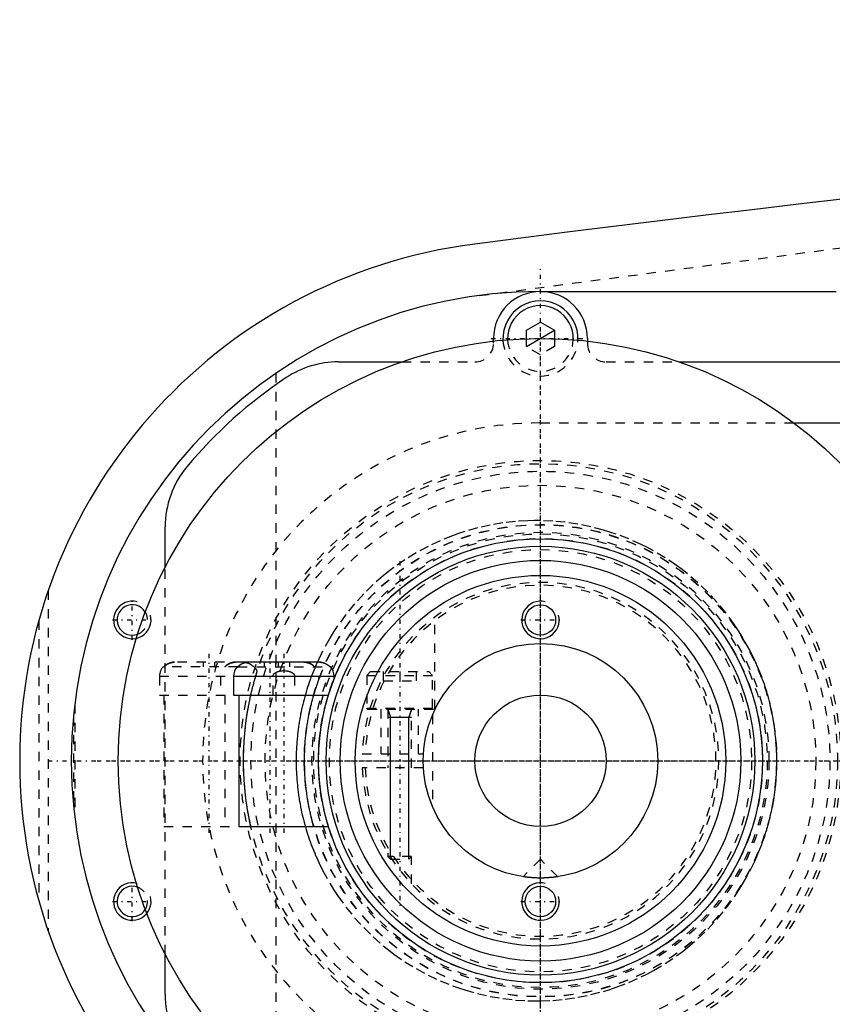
# Model space of a CAD drawing. Extents: x -705 to 181, y -120 to 120.
# Tile 2 of 11: x -705 to -619, y -26 to 79. Entities that reach past the tile are written whole.
import ezdxf

# ---------------------------------------------------------------- set-up
doc = ezdxf.new("R2010")
doc.units = 0
doc.linetypes.add('CENTER', pattern=[1.5, 0.45, -0.5, 0.05, -0.5])
doc.linetypes.add('DASHED', pattern=[2, 1, -1])
for name, color, linetype in [('AM_0', 7, 'CONTINUOUS'), ('AM_10', 7, 'CONTINUOUS'), ('AM_3', 7, 'DASHED'), ('AM_7', 7, 'CENTER')]:
    doc.layers.add(name, color=color, linetype=linetype)

msp = doc.modelspace()

# ---------------------------------------------------------------- linework, layer by layer
at = {"layer": 'AM_0', "color": 7, "linetype": 'CONTINUOUS'}
for p, q in [((-650, 50), (-618.5, 50)), ((-651.5, 45.87), (-650, 46.73)), ((-650, 46.73), (-648.5, 45.87)), ((-651.5, 44.97), (-651.5, 45.87)), ((-648.5, 45.87), (-648.5, 44.97)), ((-655, 44.72), (-655, 45)), ((-645, 45), (-645, 44.72)), ((-671.56, 42.5), (-664.79, 42.5)), ((-635.21, 42.5), (-517, 42.5)), ((-623, 36), (-551.33, 36)), ((-690, 20.62), (-690, 24.92)), ((-673.54, 10.5), (-681.12, 10.5)), ((-682.26, 10), (-682.34, 10)), ((-682.26, 10), (-682.23, 10.03)), ((-672.36, 10), (-672.44, 10)), ((-682.73, 9), (-682.73, 7)), ((-682.73, 9), (-671.98, 9)), ((-671.98, 8.74), (-671.98, 9)), ((-682.73, 7), (-672.59, 7)), ((-682.15, 7), (-682.15, -7)), ((-682.15, -7), (-672.59, -7)), ((-690, -24.92), (-690, -20.62))]:
    msp.add_line(p, q, dxfattribs=at)
for points in [[(-681.12, 10.5, 0), (-681.15, 10.5, 0), (-681.22, 10.5, 0), (-681.29, 10.49, 0), (-681.33, 10.49, 0), (-681.37, 10.48, 0), (-681.44, 10.47, 0), (-681.51, 10.45, 0), (-681.58, 10.43, 0), (-681.65, 10.41, 0), (-681.71, 10.38, 0), (-681.74, 10.37, 0), (-681.77, 10.36, 0), (-681.84, 10.33, 0), (-681.9, 10.29, 0), (-681.96, 10.25, 0), (-682.02, 10.21, 0), (-682.08, 10.17, 0), (-682.11, 10.14, 0), (-682.14, 10.12, 0), (-682.19, 10.07, 0), (-682.24, 10.03, 0), (-682.26, 10, 0)], [(-682.06, 10.19, 0), (-682.04, 10.2, 0), (-681.99, 10.24, 0), (-681.94, 10.27, 0), (-681.92, 10.28, 0), (-681.89, 10.3, 0), (-681.84, 10.32, 0), (-681.79, 10.35, 0), (-681.74, 10.37, 0), (-681.69, 10.39, 0), (-681.64, 10.41, 0), (-681.62, 10.42, 0), (-681.59, 10.43, 0), (-681.54, 10.44, 0), (-681.48, 10.46, 0), (-681.42, 10.47, 0), (-681.37, 10.48, 0), (-681.31, 10.49, 0), (-681.28, 10.49, 0), (-681.26, 10.49, 0), (-681.2, 10.5, 0), (-681.15, 10.5, 0), (-681.12, 10.5, 0)], [(-672.44, 10, 0), (-672.46, 10.03, 0), (-672.51, 10.07, 0), (-672.56, 10.12, 0), (-672.59, 10.14, 0), (-672.62, 10.17, 0), (-672.68, 10.21, 0), (-672.74, 10.25, 0), (-672.8, 10.29, 0), (-672.86, 10.33, 0), (-672.93, 10.36, 0), (-672.96, 10.37, 0), (-672.99, 10.38, 0), (-673.05, 10.41, 0), (-673.12, 10.43, 0), (-673.19, 10.45, 0), (-673.26, 10.47, 0), (-673.33, 10.48, 0), (-673.37, 10.49, 0), (-673.41, 10.49, 0), (-673.48, 10.5, 0), (-673.55, 10.5, 0), (-673.58, 10.5, 0)], [(-673.3, 10.48, 0), (-673.27, 10.47, 0), (-673.22, 10.46, 0), (-673.16, 10.44, 0), (-673.14, 10.44, 0), (-673.11, 10.43, 0), (-673.06, 10.41, 0), (-673.01, 10.39, 0), (-672.96, 10.37, 0), (-672.91, 10.35, 0), (-672.86, 10.32, 0), (-672.83, 10.31, 0), (-672.81, 10.3, 0), (-672.76, 10.27, 0), (-672.71, 10.23, 0), (-672.66, 10.2, 0), (-672.62, 10.17, 0), (-672.57, 10.13, 0), (-672.55, 10.11, 0), (-672.53, 10.1, 0), (-672.49, 10.06, 0), (-672.46, 10.02, 0), (-672.44, 10, 0)], [(-650, -12.5, 0), (-650.01, -12.5, 0), (-650.04, -12.5, 0), (-650.07, -12.5, 0), (-650.08, -12.5, 0), (-650.1, -12.5, 0), (-650.12, -12.5, 0), (-650.15, -12.5, 0), (-650.18, -12.5, 0), (-650.2, -12.5, 0), (-650.23, -12.5, 0), (-650.25, -12.5, 0), (-650.26, -12.5, 0), (-650.29, -12.5, 0), (-650.31, -12.5, 0), (-650.34, -12.5, 0), (-650.37, -12.49, 0), (-650.4, -12.49, 0), (-650.41, -12.49, 0), (-650.42, -12.49, 0), (-650.45, -12.49, 0), (-650.48, -12.49, 0), (-650.49, -12.49, 0), (-650.51, -12.49, 0), (-650.53, -12.49, 0), (-650.56, -12.49, 0), (-650.57, -12.49, 0), (-650.59, -12.49, 0), (-650.61, -12.48, 0), (-650.64, -12.48, 0), (-650.67, -12.48, 0), (-650.69, -12.48, 0), (-650.72, -12.48, 0), (-650.73, -12.48, 0), (-650.74, -12.48, 0), (-650.77, -12.48, 0), (-650.8, -12.47, 0), (-650.82, -12.47, 0), (-650.85, -12.47, 0), (-650.87, -12.47, 0), (-650.88, -12.47, 0), (-650.9, -12.47, 0), (-650.92, -12.47, 0), (-650.94, -12.46, 0), (-650.97, -12.46, 0), (-650.99, -12.46, 0), (-651.01, -12.46, 0), (-651.03, -12.46, 0), (-651.04, -12.46, 0), (-651.06, -12.45, 0), (-651.08, -12.45, 0), (-651.1, -12.45, 0), (-651.13, -12.45, 0), (-651.15, -12.45, 0), (-651.16, -12.45, 0), (-651.17, -12.45, 0), (-651.19, -12.44, 0), (-651.21, -12.44, 0), (-651.23, -12.44, 0), (-651.25, -12.44, 0), (-651.27, -12.44, 0), (-651.28, -12.43, 0), (-651.29, -12.43, 0), (-651.31, -12.43, 0), (-651.33, -12.43, 0), (-651.34, -12.43, 0), (-651.34, -12.43, 0), (-651.36, -12.43, 0), (-651.38, -12.42, 0), (-651.39, -12.42, 0), (-651.4, -12.42, 0), (-651.41, -12.42, 0), (-651.43, -12.42, 0), (-651.45, -12.42, 0), (-651.46, -12.41, 0), (-651.48, -12.41, 0), (-651.49, -12.41, 0), (-651.5, -12.41, 0), (-651.51, -12.41, 0), (-651.53, -12.41, 0), (-651.54, -12.4, 0), (-651.56, -12.4, 0), (-651.57, -12.4, 0), (-651.58, -12.4, 0), (-651.59, -12.4, 0), (-651.6, -12.4, 0), (-651.61, -12.4, 0), (-651.63, -12.39, 0), (-651.64, -12.39, 0), (-651.65, -12.39, 0), (-651.66, -12.39, 0), (-651.67, -12.39, 0), (-651.68, -12.39, 0), (-651.69, -12.39, 0), (-651.7, -12.38, 0), (-651.71, -12.38, 0), (-651.72, -12.38, 0), (-651.73, -12.38, 0), (-651.73, -12.38, 0), (-651.74, -12.38, 0), (-651.75, -12.38, 0), (-651.76, -12.38, 0), (-651.77, -12.37, 0), (-651.78, -12.37, 0), (-651.78, -12.37, 0), (-651.78, -12.37, 0), (-651.79, -12.37, 0), (-651.8, -12.37, 0), (-651.8, -12.37, 0), (-651.81, -12.37, 0), (-651.81, -12.37, 0), (-651.82, -12.37, 0), (-651.82, -12.37, 0), (-651.82, -12.37, 0), (-651.83, -12.37, 0), (-651.83, -12.36, 0), (-651.84, -12.36, 0), (-651.84, -12.36, 0), (-651.84, -12.36, 0), (-651.85, -12.36, 0), (-651.85, -12.36, 0), (-651.85, -12.36, 0), (-651.85, -12.36, 0), (-651.86, -12.36, 0), (-651.86, -12.36, 0), (-651.86, -12.36, 0), (-651.86, -12.36, 0), (-651.86, -12.36, 0), (-651.86, -12.36, 0), (-651.86, -12.36, 0), (-651.86, -12.36, 0)], [(-648.14, -12.36, 0), (-648.14, -12.36, 0), (-648.14, -12.36, 0), (-648.14, -12.36, 0), (-648.14, -12.36, 0), (-648.14, -12.36, 0), (-648.14, -12.36, 0), (-648.14, -12.36, 0), (-648.15, -12.36, 0), (-648.15, -12.36, 0), (-648.15, -12.36, 0), (-648.15, -12.36, 0), (-648.16, -12.36, 0), (-648.16, -12.36, 0), (-648.16, -12.36, 0), (-648.17, -12.36, 0), (-648.17, -12.37, 0), (-648.18, -12.37, 0), (-648.18, -12.37, 0), (-648.18, -12.37, 0), (-648.19, -12.37, 0), (-648.19, -12.37, 0), (-648.2, -12.37, 0), (-648.2, -12.37, 0), (-648.21, -12.37, 0), (-648.22, -12.37, 0), (-648.22, -12.37, 0), (-648.22, -12.37, 0), (-648.23, -12.37, 0), (-648.24, -12.38, 0), (-648.25, -12.38, 0), (-648.26, -12.38, 0), (-648.27, -12.38, 0), (-648.27, -12.38, 0), (-648.28, -12.38, 0), (-648.29, -12.38, 0), (-648.3, -12.38, 0), (-648.31, -12.39, 0), (-648.32, -12.39, 0), (-648.33, -12.39, 0), (-648.34, -12.39, 0), (-648.35, -12.39, 0), (-648.36, -12.39, 0), (-648.37, -12.39, 0), (-648.39, -12.4, 0), (-648.4, -12.4, 0), (-648.41, -12.4, 0), (-648.42, -12.4, 0), (-648.43, -12.4, 0), (-648.44, -12.4, 0), (-648.46, -12.4, 0), (-648.47, -12.41, 0), (-648.49, -12.41, 0), (-648.5, -12.41, 0), (-648.51, -12.41, 0), (-648.52, -12.41, 0), (-648.54, -12.41, 0), (-648.55, -12.42, 0), (-648.57, -12.42, 0), (-648.59, -12.42, 0), (-648.6, -12.42, 0), (-648.61, -12.42, 0), (-648.62, -12.42, 0), (-648.64, -12.43, 0), (-648.66, -12.43, 0), (-648.66, -12.43, 0), (-648.67, -12.43, 0), (-648.69, -12.43, 0), (-648.71, -12.43, 0), (-648.72, -12.43, 0), (-648.73, -12.44, 0), (-648.75, -12.44, 0), (-648.77, -12.44, 0), (-648.79, -12.44, 0), (-648.81, -12.44, 0), (-648.83, -12.45, 0), (-648.84, -12.45, 0), (-648.85, -12.45, 0), (-648.87, -12.45, 0), (-648.9, -12.45, 0), (-648.92, -12.45, 0), (-648.94, -12.45, 0), (-648.96, -12.46, 0), (-648.97, -12.46, 0), (-648.99, -12.46, 0), (-649.01, -12.46, 0), (-649.03, -12.46, 0), (-649.06, -12.46, 0), (-649.08, -12.47, 0), (-649.1, -12.47, 0), (-649.12, -12.47, 0), (-649.13, -12.47, 0), (-649.15, -12.47, 0), (-649.18, -12.47, 0), (-649.2, -12.47, 0), (-649.23, -12.48, 0), (-649.26, -12.48, 0), (-649.27, -12.48, 0), (-649.28, -12.48, 0), (-649.31, -12.48, 0), (-649.33, -12.48, 0), (-649.36, -12.48, 0), (-649.39, -12.48, 0), (-649.41, -12.49, 0), (-649.43, -12.49, 0), (-649.44, -12.49, 0), (-649.47, -12.49, 0), (-649.49, -12.49, 0), (-649.51, -12.49, 0), (-649.52, -12.49, 0), (-649.55, -12.49, 0), (-649.58, -12.49, 0), (-649.59, -12.49, 0), (-649.6, -12.49, 0), (-649.63, -12.49, 0), (-649.66, -12.5, 0), (-649.69, -12.5, 0), (-649.71, -12.5, 0), (-649.74, -12.5, 0), (-649.75, -12.5, 0), (-649.77, -12.5, 0), (-649.8, -12.5, 0), (-649.82, -12.5, 0), (-649.85, -12.5, 0), (-649.88, -12.5, 0), (-649.9, -12.5, 0), (-649.92, -12.5, 0), (-649.93, -12.5, 0), (-649.96, -12.5, 0), (-649.99, -12.5, 0), (-650, -12.5, 0)]]:
    msp.add_polyline3d(points, dxfattribs=at)
for centre, radius in [((-650, 0), 45), ((-650, 0), 23.65), ((-650, 0), 22.85), ((-650, 0), 21.35), ((-650, 0), 19.75), ((-650, 15), 1.62), ((-650, 0), 12.5), ((-650, 0), 7), ((-650, -15), 1.62)]:
    msp.add_circle(centre, radius, dxfattribs=at)
for centre, radius, start, end in [((-273.05, -2920.27), 3000, 91.28464, 97.35313), ((-650, 0), 55.5, 97.2532, 262.7468), ((-650, 0), 50, 90, 270), ((-650, 45), 5, 0, 180), ((-650, 45), 4, 357.4527, 182.5473), ((-650, 45), 3.5, 357.7713, 182.2287), ((-671.56, 32.5), 10, 90, 123.5573), ((-650, 0), 49, 123.5573, 140.2849), ((-680, 24.92), 10, 140.2849, 180), ((-693.5, 15), 1.62, 31.4794, 290.4694), ((-681.22, 9), 1.5, 138.1897, 180), ((-673.48, 9), 1.5, 0, 41.8103), ((-693.5, -15), 1.62, 69.5306, 328.5206), ((-680, -24.92), 10, 180, 219.7151)]:
    msp.add_arc(centre, radius, start, end, dxfattribs=at)
at = {"layer": 'AM_10', "color": 7, "linetype": 'CONTINUOUS'}
for p, q in [((-651.5, 44.13), (-648.5, 45.87)), ((-666.25, 5.5), (-665.97, 4.65)), ((-663.75, 5.5), (-664.03, 4.65)), ((-666.25, 4.65), (-663.75, 4.65)), ((-665.97, -10.5), (-665.97, 4.65)), ((-664.03, -10.5), (-664.03, 4.65))]:
    msp.add_line(p, q, dxfattribs=at)
for centre in [(-693.5, 15), (-650, 15), (-693.5, -15), (-650, -15)]:
    msp.add_arc(centre, 2, 75, 15, dxfattribs=at)
at = {"layer": 'AM_3', "color": 6, "linetype": 'DASHED'}
for p, q in [((-656.53, 49.57), (-615.65, 54.96)), ((-655, 44.5), (-655, 44.72)), ((-651.5, 44.13), (-651.5, 44.97)), ((-650, 43.27), (-651.5, 44.13)), ((-648.5, 44.13), (-650, 43.27)), ((-648.5, 44.97), (-648.5, 44.13)), ((-645, 44.72), (-645, 44.5)), ((-664.79, 42.5), (-657, 42.5)), ((-643, 42.5), (-635.21, 42.5)), ((-678.19, 41.3), (-678.19, -41.3)), ((-650, 36), (-623, 36)), ((-690, -20.62), (-690, 20.62)), ((-702.45, 18.15), (-702.45, -18.15)), ((-703.45, 14.95), (-703.45, -14.95)), ((-661.25, 5.5), (-661.25, 15.31)), ((-681.67, 10.5), (-688.99, 10.5)), ((-685.95, 10.5), (-685.95, 10)), ((-684.75, 10.5), (-684.75, 10)), ((-681.12, 10.5), (-681.71, 10.5)), ((-679.45, 10.5), (-679.45, 10)), ((-678.25, 10.5), (-678.25, 10)), ((-677.95, 10.5), (-677.95, 10)), ((-676.75, 10.5), (-676.75, 10)), ((-675.21, 10.5), (-675.17, 10.5)), ((-675.21, 10.5), (-675.17, 10.5)), ((-682.26, 10), (-690.22, 10)), ((-682.26, 10), (-672.44, 10)), ((-680.34, 9), (-680.19, 9.51)), ((-668.1, 9.5), (-668.5, 9.1)), ((-668.1, 9.5), (-661.9, 9.5)), ((-666.75, 9.5), (-666.75, 8.5)), ((-665, 9.5), (-665, 8.5)), ((-663.25, 9.5), (-663.25, 8.5)), ((-661.5, 9.1), (-661.9, 9.5)), ((-690.6, 9), (-690.6, 7)), ((-690.6, 9), (-682.73, 9)), ((-684.1, 9), (-684.1, 7)), ((-678.5, 7), (-678.5, 9)), ((-676.2, 9), (-676.2, 7)), ((-673.6, 8.69), (-673.6, 9)), ((-668.5, 9.1), (-668.5, 5.6)), ((-668.5, 9.1), (-661.5, 9.1)), ((-666.75, 8.5), (-663.25, 8.5)), ((-661.5, 5.6), (-661.5, 9.1)), ((-690.6, 7), (-682.73, 7)), ((-690.15, 7), (-690.15, -7)), ((-683.65, 7), (-683.65, -7)), ((-699.63, 6.05), (-699.63, -6.05)), ((-668.5, 5.6), (-661.5, 5.6)), ((-668.4, 5.5), (-661.25, 5.5)), ((-667, 5.5), (-667, 0.75)), ((-666.25, 5.5), (-666.25, -0.75)), ((-663.75, -0.75), (-663.75, 5.5)), ((-663, 0.75), (-663, 5.5)), ((-699.77, 4.76), (-699.77, -4.76)), ((-661.5, 4.9), (-661.5, -4.9)), ((-668.99, 0.75), (-662.48, 0.75)), ((-662.48, -0.75), (-668.99, -0.75)), ((-690.15, -7), (-682.15, -7)), ((-666.25, -9.85), (-666.25, -10.22)), ((-666.25, -10.22), (-665.97, -10.5)), ((-663.75, -10.22), (-666.25, -10.22)), ((-664.03, -10.5), (-663.75, -10.22)), ((-663.75, -13.11), (-663.75, -10.22)), ((-665.97, -10.5), (-664.03, -10.5)), ((-650, -10.5), (-651.86, -12.36)), ((-648.14, -12.36), (-650, -10.5))]:
    msp.add_line(p, q, dxfattribs=at)
for points in [[(-624.81, 0, 0), (-624.81, 0.13, 0), (-624.81, 0.4, 0), (-624.82, 0.66, 0), (-624.82, 0.8, 0), (-624.83, 0.93, 0), (-624.84, 1.2, 0), (-624.85, 1.47, 0), (-624.87, 1.74, 0), (-624.89, 2.01, 0), (-624.91, 2.28, 0), (-624.92, 2.41, 0), (-624.94, 2.55, 0), (-624.97, 2.82, 0), (-625, 3.09, 0), (-625.03, 3.36, 0), (-625.07, 3.63, 0), (-625.11, 3.9, 0), (-625.13, 4.03, 0), (-625.15, 4.17, 0), (-625.2, 4.44, 0), (-625.25, 4.7, 0), (-625.27, 4.84, 0), (-625.3, 4.97, 0), (-625.35, 5.24, 0), (-625.41, 5.51, 0), (-625.44, 5.64, 0), (-625.47, 5.78, 0), (-625.53, 6.05, 0), (-625.6, 6.31, 0), (-625.67, 6.58, 0), (-625.74, 6.84, 0), (-625.82, 7.11, 0), (-625.86, 7.24, 0), (-625.89, 7.37, 0), (-625.98, 7.63, 0), (-626.06, 7.89, 0), (-626.14, 8.15, 0), (-626.23, 8.41, 0), (-626.32, 8.67, 0), (-626.37, 8.8, 0), (-626.42, 8.93, 0), (-626.52, 9.18, 0), (-626.61, 9.44, 0), (-626.72, 9.69, 0), (-626.82, 9.94, 0), (-626.93, 10.19, 0), (-626.98, 10.32, 0), (-627.04, 10.44, 0), (-627.15, 10.69, 0), (-627.26, 10.93, 0), (-627.68, 11.78, 0), (-628.46, 13.17, 0), (-628.88, 13.84, 0), (-629.31, 14.49, 0), (-630.22, 15.73, 0), (-631.17, 16.88, 0), (-632.17, 17.95, 0), (-633.22, 18.96, 0), (-634.34, 19.92, 0), (-634.91, 20.37, 0), (-635.5, 20.8, 0), (-636.72, 21.62, 0), (-637.97, 22.37, 0), (-638.61, 22.71, 0), (-639.26, 23.04, 0), (-640.58, 23.63, 0), (-641.92, 24.14, 0), (-642.6, 24.37, 0), (-643.27, 24.58, 0), (-644.64, 24.93, 0), (-646, 25.21, 0), (-647.35, 25.41, 0), (-648.69, 25.54, 0), (-650.01, 25.59, 0), (-650.67, 25.59, 0), (-651.33, 25.58, 0), (-652.66, 25.5, 0), (-654.01, 25.34, 0), (-655.36, 25.11, 0), (-656.72, 24.81, 0), (-658.06, 24.43, 0), (-658.73, 24.21, 0), (-659.39, 23.98, 0), (-660.7, 23.44, 0), (-661.98, 22.84, 0), (-663.24, 22.16, 0), (-664.45, 21.42, 0), (-665.62, 20.6, 0), (-666.19, 20.17, 0), (-666.75, 19.72, 0), (-667.82, 18.78, 0), (-668.84, 17.79, 0), (-669.81, 16.73, 0), (-670.74, 15.59, 0), (-671.63, 14.36, 0), (-672.05, 13.72, 0), (-672.46, 13.05, 0), (-673.22, 11.67, 0), (-673.63, 10.84, 0), (-673.74, 10.6, 0), (-673.85, 10.35, 0), (-673.9, 10.23, 0), (-673.96, 10.11, 0), (-674.06, 9.86, 0), (-674.16, 9.61, 0), (-674.26, 9.36, 0), (-674.36, 9.11, 0), (-674.46, 8.86, 0), (-674.5, 8.73, 0), (-674.55, 8.61, 0), (-674.64, 8.35, 0), (-674.72, 8.1, 0), (-674.81, 7.84, 0), (-674.89, 7.58, 0), (-674.97, 7.32, 0), (-675.01, 7.19, 0), (-675.05, 7.06, 0), (-675.12, 6.8, 0), (-675.19, 6.54, 0), (-675.26, 6.27, 0), (-675.32, 6.01, 0), (-675.39, 5.75, 0), (-675.42, 5.61, 0), (-675.45, 5.48, 0), (-675.5, 5.22, 0), (-675.56, 4.95, 0), (-675.58, 4.82, 0), (-675.61, 4.68, 0), (-675.66, 4.42, 0), (-675.7, 4.15, 0), (-675.72, 4.01, 0), (-675.74, 3.88, 0), (-675.78, 3.61, 0), (-675.82, 3.34, 0), (-675.85, 3.08, 0), (-675.89, 2.81, 0), (-675.91, 2.54, 0), (-675.93, 2.4, 0), (-675.94, 2.27, 0), (-675.96, 2, 0), (-675.98, 1.73, 0), (-676, 1.47, 0), (-676.01, 1.2, 0), (-676.02, 0.93, 0), (-676.03, 0.8, 0), (-676.03, 0.66, 0), (-676.04, 0.4, 0), (-676.04, 0.13, 0), (-676.04, 0, 0), (-676.04, -0.13, 0), (-676.04, -0.4, 0), (-676.03, -0.66, 0), (-676.03, -0.8, 0), (-676.02, -0.93, 0), (-676.01, -1.2, 0), (-676, -1.47, 0), (-675.98, -1.73, 0), (-675.96, -2, 0), (-675.94, -2.27, 0), (-675.93, -2.4, 0), (-675.91, -2.54, 0), (-675.89, -2.81, 0), (-675.85, -3.08, 0), (-675.82, -3.34, 0), (-675.78, -3.61, 0), (-675.74, -3.88, 0), (-675.72, -4.01, 0), (-675.7, -4.15, 0), (-675.66, -4.42, 0), (-675.61, -4.68, 0), (-675.58, -4.82, 0), (-675.56, -4.95, 0), (-675.5, -5.22, 0), (-675.45, -5.48, 0), (-675.42, -5.61, 0), (-675.39, -5.75, 0), (-675.32, -6.01, 0), (-675.26, -6.27, 0), (-675.19, -6.54, 0), (-675.12, -6.8, 0), (-675.05, -7.06, 0), (-675.01, -7.19, 0), (-674.97, -7.32, 0), (-674.89, -7.58, 0), (-674.81, -7.84, 0), (-674.72, -8.1, 0), (-674.64, -8.35, 0), (-674.55, -8.61, 0), (-674.5, -8.73, 0), (-674.46, -8.86, 0), (-674.36, -9.11, 0), (-674.26, -9.36, 0), (-674.16, -9.61, 0), (-674.06, -9.86, 0), (-673.96, -10.11, 0), (-673.9, -10.23, 0), (-673.85, -10.35, 0), (-673.74, -10.6, 0), (-673.63, -10.84, 0), (-673.22, -11.67, 0), (-672.46, -13.05, 0), (-672.05, -13.72, 0), (-671.63, -14.36, 0), (-670.74, -15.59, 0), (-669.81, -16.73, 0), (-668.84, -17.79, 0), (-667.82, -18.78, 0), (-666.75, -19.72, 0), (-666.19, -20.17, 0), (-665.62, -20.6, 0), (-664.45, -21.42, 0), (-663.24, -22.16, 0), (-661.98, -22.84, 0), (-660.7, -23.44, 0), (-659.39, -23.98, 0), (-658.73, -24.21, 0), (-658.06, -24.43, 0), (-656.72, -24.81, 0), (-655.36, -25.11, 0), (-654.01, -25.34, 0), (-652.66, -25.5, 0), (-651.33, -25.58, 0), (-650.67, -25.59, 0), (-650.01, -25.59, 0), (-648.69, -25.54, 0), (-647.35, -25.41, 0), (-646, -25.21, 0), (-644.64, -24.93, 0), (-643.27, -24.58, 0), (-642.6, -24.37, 0), (-641.92, -24.14, 0), (-640.58, -23.63, 0), (-639.26, -23.04, 0), (-638.61, -22.71, 0), (-637.97, -22.37, 0), (-636.72, -21.62, 0), (-635.5, -20.8, 0), (-634.91, -20.37, 0), (-634.34, -19.92, 0), (-633.22, -18.96, 0), (-632.17, -17.95, 0), (-631.17, -16.88, 0), (-630.22, -15.73, 0), (-629.31, -14.49, 0), (-628.88, -13.84, 0), (-628.46, -13.17, 0), (-627.68, -11.78, 0), (-627.26, -10.93, 0), (-627.15, -10.69, 0), (-627.04, -10.44, 0), (-626.98, -10.32, 0), (-626.93, -10.19, 0), (-626.82, -9.94, 0), (-626.72, -9.69, 0), (-626.61, -9.44, 0), (-626.52, -9.18, 0), (-626.42, -8.93, 0), (-626.37, -8.8, 0), (-626.32, -8.67, 0), (-626.23, -8.41, 0), (-626.14, -8.15, 0), (-626.06, -7.89, 0), (-625.98, -7.63, 0), (-625.89, -7.37, 0), (-625.86, -7.24, 0), (-625.82, -7.11, 0), (-625.74, -6.84, 0), (-625.67, -6.58, 0), (-625.6, -6.31, 0), (-625.53, -6.05, 0), (-625.47, -5.78, 0), (-625.44, -5.64, 0), (-625.41, -5.51, 0), (-625.35, -5.24, 0), (-625.3, -4.97, 0), (-625.27, -4.84, 0), (-625.25, -4.7, 0), (-625.2, -4.44, 0), (-625.15, -4.17, 0), (-625.13, -4.03, 0), (-625.11, -3.9, 0), (-625.07, -3.63, 0), (-625.03, -3.36, 0), (-625, -3.09, 0), (-624.97, -2.82, 0), (-624.94, -2.55, 0), (-624.92, -2.41, 0), (-624.91, -2.28, 0), (-624.89, -2.01, 0), (-624.87, -1.74, 0), (-624.85, -1.47, 0), (-624.84, -1.2, 0), (-624.83, -0.93, 0), (-624.82, -0.8, 0), (-624.82, -0.66, 0), (-624.81, -0.4, 0), (-624.81, -0.13, 0), (-624.81, 0, 0)], [(-688.99, 10.5, 0), (-689.02, 10.5, 0), (-689.09, 10.5, 0), (-689.17, 10.49, 0), (-689.2, 10.49, 0), (-689.24, 10.48, 0), (-689.31, 10.47, 0), (-689.38, 10.45, 0), (-689.45, 10.43, 0), (-689.52, 10.41, 0), (-689.58, 10.38, 0), (-689.62, 10.37, 0), (-689.65, 10.36, 0), (-689.71, 10.33, 0), (-689.77, 10.29, 0), (-689.84, 10.25, 0), (-689.9, 10.21, 0), (-689.96, 10.17, 0), (-689.98, 10.14, 0), (-690.01, 10.12, 0), (-690.06, 10.07, 0), (-690.11, 10.03, 0), (-690.13, 10, 0)], [(-689.35, 10.46, 0), (-689.34, 10.46, 0), (-689.32, 10.47, 0), (-689.3, 10.47, 0), (-689.29, 10.47, 0), (-689.28, 10.47, 0), (-689.26, 10.48, 0), (-689.24, 10.48, 0), (-689.22, 10.48, 0), (-689.2, 10.49, 0), (-689.18, 10.49, 0), (-689.17, 10.49, 0), (-689.16, 10.49, 0), (-689.14, 10.49, 0), (-689.12, 10.49, 0), (-689.1, 10.5, 0), (-689.08, 10.5, 0), (-689.06, 10.5, 0), (-689.05, 10.5, 0), (-689.04, 10.5, 0), (-689.02, 10.5, 0), (-689, 10.5, 0), (-688.99, 10.5, 0)], [(-683.36, 10.23, 0), (-683.34, 10.25, 0), (-683.3, 10.28, 0), (-683.25, 10.3, 0), (-683.23, 10.32, 0), (-683.21, 10.33, 0), (-683.16, 10.35, 0), (-683.11, 10.37, 0), (-683.07, 10.39, 0), (-683.02, 10.41, 0), (-682.97, 10.42, 0), (-682.95, 10.43, 0), (-682.92, 10.44, 0), (-682.87, 10.45, 0), (-682.82, 10.46, 0), (-682.77, 10.47, 0), (-682.72, 10.48, 0), (-682.67, 10.49, 0), (-682.64, 10.49, 0), (-682.62, 10.5, 0), (-682.56, 10.5, 0), (-682.51, 10.5, 0), (-682.49, 10.5, 0)], [(-682.49, 10.5, 0), (-682.5, 10.5, 0), (-682.52, 10.5, 0), (-682.54, 10.5, 0), (-682.55, 10.5, 0), (-682.56, 10.5, 0), (-682.58, 10.5, 0), (-682.6, 10.5, 0), (-682.62, 10.49, 0), (-682.64, 10.49, 0), (-682.66, 10.49, 0), (-682.67, 10.49, 0), (-682.68, 10.49, 0), (-682.7, 10.49, 0), (-682.72, 10.48, 0), (-682.74, 10.48, 0), (-682.76, 10.48, 0), (-682.78, 10.47, 0), (-682.79, 10.47, 0), (-682.8, 10.47, 0), (-682.82, 10.47, 0), (-682.84, 10.46, 0), (-682.85, 10.46, 0)], [(-682.85, 10.46, 0), (-682.84, 10.46, 0), (-682.82, 10.47, 0), (-682.8, 10.47, 0), (-682.79, 10.47, 0), (-682.78, 10.47, 0), (-682.76, 10.48, 0), (-682.74, 10.48, 0), (-682.72, 10.48, 0), (-682.7, 10.49, 0), (-682.68, 10.49, 0), (-682.67, 10.49, 0), (-682.66, 10.49, 0), (-682.64, 10.49, 0), (-682.62, 10.49, 0), (-682.6, 10.5, 0), (-682.58, 10.5, 0), (-682.56, 10.5, 0), (-682.55, 10.5, 0), (-682.54, 10.5, 0), (-682.52, 10.5, 0), (-682.5, 10.5, 0), (-682.49, 10.5, 0)], [(-681.41, 10.47, 0), (-681.46, 10.48, 0), (-681.56, 10.49, 0), (-681.66, 10.5, 0), (-681.71, 10.5, 0)], [(-681.67, 10.5, 0), (-681.63, 10.5, 0), (-681.54, 10.49, 0), (-681.46, 10.48, 0), (-681.41, 10.47, 0)], [(-674.07, 10, 0), (-674.09, 10.03, 0), (-674.14, 10.07, 0), (-674.19, 10.12, 0), (-674.22, 10.14, 0), (-674.24, 10.17, 0), (-674.3, 10.21, 0), (-674.36, 10.25, 0), (-674.43, 10.29, 0), (-674.49, 10.33, 0), (-674.55, 10.36, 0), (-674.58, 10.37, 0), (-674.62, 10.38, 0), (-674.68, 10.41, 0), (-674.75, 10.43, 0), (-674.82, 10.45, 0), (-674.89, 10.47, 0), (-674.96, 10.48, 0), (-675, 10.49, 0), (-675.03, 10.49, 0), (-675.11, 10.5, 0), (-675.18, 10.5, 0), (-675.21, 10.5, 0)], [(-675.17, 10.5, 0), (-675.15, 10.5, 0), (-675.11, 10.5, 0), (-675.06, 10.49, 0), (-675.04, 10.49, 0), (-675.02, 10.49, 0), (-674.97, 10.48, 0), (-674.93, 10.47, 0), (-674.88, 10.47, 0), (-674.84, 10.46, 0), (-674.79, 10.44, 0), (-674.77, 10.44, 0), (-674.75, 10.43, 0), (-674.71, 10.42, 0), (-674.66, 10.4, 0), (-674.62, 10.39, 0), (-674.59, 10.37, 0), (-674.55, 10.35, 0), (-674.53, 10.34, 0), (-674.51, 10.33, 0), (-674.47, 10.31, 0), (-674.43, 10.29, 0), (-674.41, 10.28, 0)], [(-675.17, 10.5, 0), (-675.12, 10.5, 0), (-675.01, 10.49, 0), (-674.95, 10.48, 0), (-674.93, 10.48, 0), (-674.91, 10.47, 0), (-674.9, 10.47, 0), (-674.89, 10.47, 0), (-674.88, 10.46, 0), (-674.86, 10.46, 0), (-674.85, 10.46, 0)], [(-674.85, 10.46, 0), (-674.86, 10.46, 0), (-674.88, 10.46, 0), (-674.89, 10.47, 0), (-674.9, 10.47, 0), (-674.91, 10.47, 0), (-674.93, 10.48, 0), (-674.95, 10.48, 0), (-675.01, 10.49, 0), (-675.12, 10.5, 0), (-675.17, 10.5, 0)], [(-673.54, 10.5, 0), (-673.5, 10.5, 0), (-673.42, 10.49, 0), (-673.34, 10.48, 0), (-673.3, 10.48, 0)], [(-690.13, 10, 0), (-690.13, 10.01, 0), (-690.11, 10.02, 0), (-690.1, 10.04, 0), (-690.09, 10.04, 0), (-690.09, 10.05, 0), (-690.07, 10.06, 0), (-690.06, 10.08, 0), (-690.05, 10.09, 0), (-690.03, 10.1, 0), (-690.02, 10.12, 0), (-690.01, 10.12, 0), (-690, 10.13, 0), (-689.99, 10.14, 0), (-689.97, 10.15, 0), (-689.95, 10.17, 0), (-689.94, 10.18, 0), (-689.92, 10.19, 0), (-689.91, 10.2, 0), (-689.91, 10.2, 0), (-689.89, 10.22, 0), (-689.87, 10.23, 0), (-689.86, 10.23, 0)], [(-689.86, 10.23, 0), (-689.85, 10.24, 0), (-689.82, 10.26, 0), (-689.8, 10.28, 0), (-689.78, 10.29, 0), (-689.77, 10.29, 0), (-689.74, 10.31, 0), (-689.71, 10.32, 0), (-689.68, 10.34, 0), (-689.66, 10.35, 0), (-689.63, 10.36, 0), (-689.62, 10.37, 0), (-689.6, 10.38, 0), (-689.57, 10.39, 0), (-689.55, 10.4, 0), (-689.52, 10.41, 0), (-689.49, 10.42, 0), (-689.46, 10.43, 0), (-689.44, 10.43, 0), (-689.43, 10.44, 0), (-689.4, 10.45, 0), (-689.37, 10.45, 0), (-689.35, 10.46, 0)], [(-683.63, 10, 0), (-683.63, 10.01, 0), (-683.61, 10.02, 0), (-683.6, 10.04, 0), (-683.59, 10.04, 0), (-683.59, 10.05, 0), (-683.57, 10.06, 0), (-683.56, 10.08, 0), (-683.55, 10.09, 0), (-683.53, 10.1, 0), (-683.52, 10.12, 0), (-683.51, 10.12, 0), (-683.5, 10.13, 0), (-683.49, 10.14, 0), (-683.47, 10.15, 0), (-683.45, 10.17, 0), (-683.44, 10.18, 0), (-683.42, 10.19, 0), (-683.41, 10.2, 0), (-683.41, 10.2, 0), (-683.39, 10.22, 0), (-683.37, 10.23, 0), (-683.36, 10.23, 0)], [(-683.36, 10.23, 0), (-683.37, 10.23, 0), (-683.39, 10.22, 0), (-683.41, 10.2, 0), (-683.41, 10.2, 0), (-683.42, 10.19, 0), (-683.44, 10.18, 0), (-683.45, 10.17, 0), (-683.47, 10.15, 0), (-683.49, 10.14, 0), (-683.5, 10.13, 0), (-683.51, 10.12, 0), (-683.52, 10.12, 0), (-683.53, 10.1, 0), (-683.55, 10.09, 0), (-683.56, 10.08, 0), (-683.57, 10.06, 0), (-683.59, 10.05, 0), (-683.59, 10.04, 0), (-683.6, 10.04, 0), (-683.61, 10.02, 0), (-683.63, 10.01, 0), (-683.63, 10, 0)], [(-683.63, 10, 0), (-683.63, 10.01, 0), (-683.61, 10.02, 0), (-683.6, 10.04, 0), (-683.59, 10.04, 0), (-683.59, 10.05, 0), (-683.57, 10.06, 0), (-683.56, 10.08, 0), (-683.55, 10.09, 0), (-683.53, 10.1, 0), (-683.52, 10.12, 0), (-683.51, 10.12, 0), (-683.5, 10.13, 0), (-683.49, 10.14, 0), (-683.47, 10.15, 0), (-683.45, 10.17, 0), (-683.44, 10.18, 0), (-683.42, 10.19, 0), (-683.41, 10.2, 0), (-683.41, 10.2, 0), (-683.39, 10.22, 0), (-683.37, 10.23, 0), (-683.36, 10.23, 0)], [(-682.85, 10.46, 0), (-682.87, 10.45, 0), (-682.9, 10.45, 0), (-682.93, 10.44, 0), (-682.94, 10.43, 0), (-682.96, 10.43, 0), (-682.99, 10.42, 0), (-683.02, 10.41, 0), (-683.05, 10.4, 0), (-683.07, 10.39, 0), (-683.1, 10.38, 0), (-683.12, 10.37, 0), (-683.13, 10.36, 0), (-683.16, 10.35, 0), (-683.18, 10.34, 0), (-683.21, 10.32, 0), (-683.24, 10.31, 0), (-683.27, 10.29, 0), (-683.28, 10.29, 0), (-683.3, 10.28, 0), (-683.32, 10.26, 0), (-683.35, 10.24, 0), (-683.36, 10.23, 0)], [(-683.36, 10.23, 0), (-683.35, 10.24, 0), (-683.32, 10.26, 0), (-683.3, 10.28, 0), (-683.28, 10.29, 0), (-683.27, 10.29, 0), (-683.24, 10.31, 0), (-683.21, 10.32, 0), (-683.18, 10.34, 0), (-683.16, 10.35, 0), (-683.13, 10.36, 0), (-683.12, 10.37, 0), (-683.1, 10.38, 0), (-683.07, 10.39, 0), (-683.05, 10.4, 0), (-683.02, 10.41, 0), (-682.99, 10.42, 0), (-682.96, 10.43, 0), (-682.94, 10.43, 0), (-682.93, 10.44, 0), (-682.9, 10.45, 0), (-682.87, 10.45, 0), (-682.85, 10.46, 0)], [(-682.23, 10.03, 0), (-682.21, 10.06, 0), (-682.15, 10.11, 0), (-682.09, 10.16, 0), (-682.06, 10.19, 0)], [(-681.41, 10.47, 0), (-681.4, 10.47, 0), (-681.38, 10.47, 0), (-681.36, 10.46, 0), (-681.35, 10.46, 0)], [(-680.57, 10, 0), (-680.58, 10.02, 0), (-680.62, 10.06, 0), (-680.66, 10.09, 0), (-680.68, 10.11, 0), (-680.7, 10.13, 0), (-680.74, 10.16, 0), (-680.79, 10.2, 0), (-680.83, 10.23, 0), (-680.88, 10.26, 0), (-680.93, 10.29, 0), (-680.95, 10.31, 0), (-680.98, 10.32, 0), (-681.03, 10.34, 0), (-681.08, 10.37, 0), (-681.12, 10.39, 0), (-681.17, 10.41, 0), (-681.22, 10.42, 0), (-681.25, 10.43, 0), (-681.28, 10.44, 0), (-681.33, 10.45, 0), (-681.39, 10.47, 0), (-681.41, 10.47, 0)], [(-681.35, 10.46, 0), (-681.32, 10.45, 0), (-681.27, 10.44, 0), (-681.22, 10.42, 0), (-681.2, 10.42, 0), (-681.18, 10.41, 0), (-681.13, 10.39, 0), (-681.08, 10.37, 0), (-681.04, 10.35, 0), (-680.99, 10.33, 0), (-680.95, 10.3, 0), (-680.92, 10.29, 0), (-680.9, 10.28, 0), (-680.86, 10.25, 0), (-680.81, 10.22, 0), (-680.77, 10.19, 0), (-680.73, 10.15, 0), (-680.69, 10.12, 0), (-680.67, 10.1, 0), (-680.65, 10.09, 0), (-680.62, 10.05, 0), (-680.58, 10.02, 0), (-680.57, 10, 0)], [(-678.5, 9, 0), (-678.5, 9, 0), (-678.5, 9.01, 0), (-678.5, 9.01, 0), (-678.5, 9.01, 0), (-678.5, 9.01, 0), (-678.5, 9.02, 0), (-678.5, 9.02, 0), (-678.5, 9.03, 0), (-678.5, 9.03, 0), (-678.5, 9.04, 0), (-678.5, 9.04, 0), (-678.5, 9.04, 0), (-678.5, 9.05, 0), (-678.5, 9.05, 0), (-678.5, 9.05, 0), (-678.5, 9.06, 0), (-678.5, 9.06, 0), (-678.5, 9.07, 0), (-678.5, 9.07, 0), (-678.49, 9.07, 0), (-678.49, 9.08, 0), (-678.49, 9.08, 0), (-678.49, 9.08, 0), (-678.49, 9.08, 0), (-678.49, 9.09, 0), (-678.49, 9.09, 0), (-678.49, 9.09, 0), (-678.49, 9.1, 0), (-678.49, 9.1, 0), (-678.48, 9.12, 0), (-678.47, 9.14, 0), (-678.46, 9.16, 0), (-678.45, 9.19, 0), (-678.43, 9.21, 0), (-678.42, 9.22, 0), (-678.42, 9.23, 0), (-678.4, 9.25, 0), (-678.38, 9.27, 0), (-678.37, 9.29, 0), (-678.35, 9.3, 0), (-678.33, 9.32, 0), (-678.32, 9.33, 0), (-678.3, 9.34, 0), (-678.28, 9.36, 0), (-678.26, 9.37, 0), (-678.25, 9.38, 0), (-678.24, 9.39, 0), (-678.22, 9.4, 0), (-678.19, 9.41, 0), (-678.18, 9.42, 0), (-678.17, 9.42, 0), (-678.15, 9.43, 0), (-678.13, 9.45, 0), (-678.1, 9.46, 0), (-678.08, 9.47, 0), (-678.06, 9.48, 0), (-678.05, 9.48, 0), (-678.03, 9.49, 0), (-678.01, 9.49, 0), (-677.98, 9.5, 0), (-677.96, 9.51, 0), (-677.93, 9.52, 0), (-677.91, 9.53, 0), (-677.9, 9.53, 0), (-677.88, 9.53, 0), (-677.86, 9.54, 0), (-677.83, 9.55, 0), (-677.81, 9.55, 0), (-677.78, 9.56, 0), (-677.75, 9.56, 0), (-677.74, 9.57, 0), (-677.73, 9.57, 0), (-677.7, 9.57, 0), (-677.67, 9.58, 0), (-677.65, 9.58, 0), (-677.62, 9.58, 0), (-677.59, 9.59, 0), (-677.58, 9.59, 0), (-677.57, 9.59, 0), (-677.54, 9.59, 0), (-677.52, 9.59, 0), (-677.43, 9.6, 0), (-677.35, 9.6, 0), (-677.27, 9.6, 0), (-677.18, 9.59, 0), (-677.16, 9.59, 0), (-677.13, 9.59, 0), (-677.12, 9.59, 0), (-677.11, 9.59, 0), (-677.08, 9.58, 0), (-677.05, 9.58, 0), (-677.03, 9.58, 0), (-677, 9.57, 0), (-676.97, 9.57, 0), (-676.96, 9.57, 0), (-676.95, 9.56, 0), (-676.92, 9.56, 0), (-676.89, 9.55, 0), (-676.87, 9.55, 0), (-676.84, 9.54, 0), (-676.82, 9.53, 0), (-676.8, 9.53, 0), (-676.79, 9.53, 0), (-676.77, 9.52, 0), (-676.74, 9.51, 0), (-676.72, 9.5, 0), (-676.69, 9.49, 0), (-676.67, 9.49, 0), (-676.65, 9.48, 0), (-676.64, 9.48, 0), (-676.62, 9.47, 0), (-676.6, 9.46, 0), (-676.57, 9.45, 0), (-676.55, 9.43, 0), (-676.53, 9.42, 0), (-676.52, 9.42, 0), (-676.51, 9.41, 0), (-676.48, 9.4, 0), (-676.46, 9.39, 0), (-676.45, 9.38, 0), (-676.44, 9.37, 0), (-676.42, 9.36, 0), (-676.4, 9.34, 0), (-676.38, 9.33, 0), (-676.37, 9.32, 0), (-676.35, 9.3, 0), (-676.33, 9.29, 0), (-676.32, 9.27, 0), (-676.3, 9.25, 0), (-676.28, 9.23, 0), (-676.28, 9.22, 0), (-676.27, 9.21, 0), (-676.25, 9.19, 0), (-676.24, 9.16, 0), (-676.23, 9.14, 0), (-676.22, 9.13, 0), (-676.22, 9.12, 0), (-676.22, 9.12, 0), (-676.22, 9.12, 0), (-676.22, 9.11, 0), (-676.22, 9.11, 0), (-676.22, 9.11, 0), (-676.21, 9.1, 0), (-676.21, 9.1, 0), (-676.21, 9.09, 0), (-676.21, 9.09, 0), (-676.21, 9.09, 0), (-676.21, 9.08, 0), (-676.21, 9.08, 0), (-676.21, 9.08, 0), (-676.21, 9.08, 0), (-676.21, 9.07, 0), (-676.2, 9.07, 0), (-676.2, 9.07, 0), (-676.2, 9.06, 0), (-676.2, 9.06, 0), (-676.2, 9.05, 0), (-676.2, 9.05, 0), (-676.2, 9.05, 0), (-676.2, 9.04, 0), (-676.2, 9.04, 0), (-676.2, 9.04, 0), (-676.2, 9.03, 0), (-676.2, 9.03, 0), (-676.2, 9.02, 0), (-676.2, 9.02, 0), (-676.2, 9.01, 0), (-676.2, 9.01, 0), (-676.2, 9.01, 0), (-676.2, 9.01, 0), (-676.2, 9, 0), (-676.2, 9, 0)], [(-674.85, 10.46, 0), (-674.84, 10.46, 0), (-674.81, 10.45, 0), (-674.78, 10.44, 0), (-674.77, 10.44, 0), (-674.76, 10.43, 0), (-674.73, 10.43, 0), (-674.71, 10.42, 0), (-674.68, 10.41, 0), (-674.66, 10.4, 0), (-674.63, 10.39, 0), (-674.62, 10.39, 0), (-674.61, 10.38, 0), (-674.58, 10.37, 0), (-674.56, 10.36, 0), (-674.54, 10.35, 0), (-674.51, 10.34, 0), (-674.49, 10.33, 0), (-674.48, 10.32, 0), (-674.47, 10.31, 0), (-674.44, 10.3, 0), (-674.42, 10.29, 0), (-674.41, 10.28, 0)], [(-674.07, 10, 0), (-674.08, 10.02, 0), (-674.12, 10.05, 0), (-674.15, 10.09, 0), (-674.17, 10.1, 0), (-674.19, 10.12, 0), (-674.23, 10.15, 0), (-674.27, 10.19, 0), (-674.31, 10.22, 0), (-674.36, 10.25, 0), (-674.4, 10.28, 0), (-674.42, 10.29, 0), (-674.45, 10.3, 0), (-674.49, 10.33, 0), (-674.54, 10.35, 0), (-674.58, 10.37, 0), (-674.63, 10.39, 0), (-674.68, 10.41, 0), (-674.7, 10.42, 0), (-674.72, 10.42, 0), (-674.77, 10.44, 0), (-674.82, 10.45, 0), (-674.85, 10.46, 0)], [(-674.41, 10.28, 0), (-674.4, 10.27, 0), (-674.37, 10.26, 0), (-674.35, 10.25, 0), (-674.34, 10.24, 0), (-674.33, 10.23, 0), (-674.31, 10.22, 0), (-674.29, 10.2, 0), (-674.27, 10.19, 0), (-674.25, 10.17, 0), (-674.23, 10.16, 0), (-674.22, 10.15, 0), (-674.21, 10.14, 0), (-674.19, 10.12, 0), (-674.18, 10.11, 0), (-674.16, 10.09, 0), (-674.14, 10.08, 0), (-674.12, 10.06, 0), (-674.12, 10.05, 0), (-674.11, 10.04, 0), (-674.09, 10.03, 0), (-674.07, 10.01, 0), (-674.07, 10, 0)], [(-674.41, 10.28, 0), (-674.4, 10.27, 0), (-674.37, 10.26, 0), (-674.35, 10.25, 0), (-674.34, 10.24, 0), (-674.33, 10.23, 0), (-674.31, 10.22, 0), (-674.29, 10.2, 0), (-674.27, 10.19, 0), (-674.25, 10.17, 0), (-674.23, 10.16, 0), (-674.22, 10.15, 0), (-674.21, 10.14, 0), (-674.19, 10.12, 0), (-674.18, 10.11, 0), (-674.16, 10.09, 0), (-674.14, 10.08, 0), (-674.12, 10.06, 0), (-674.12, 10.05, 0), (-674.11, 10.04, 0), (-674.09, 10.03, 0), (-674.07, 10.01, 0), (-674.07, 10, 0)], [(-680.87, 7, 0), (-680.85, 7.06, 0), (-680.82, 7.18, 0), (-680.8, 7.31, 0), (-680.78, 7.37, 0), (-680.77, 7.43, 0), (-680.74, 7.55, 0), (-680.71, 7.67, 0), (-680.68, 7.78, 0), (-680.65, 7.9, 0), (-680.62, 8.02, 0), (-680.6, 8.07, 0), (-680.59, 8.13, 0), (-680.56, 8.24, 0), (-680.53, 8.35, 0), (-680.5, 8.46, 0), (-680.47, 8.56, 0), (-680.44, 8.66, 0), (-680.43, 8.71, 0), (-680.41, 8.76, 0), (-680.38, 8.86, 0), (-680.36, 8.95, 0), (-680.34, 9, 0)], [(-674.16, 7, 0), (-674.13, 7.07, 0), (-674.09, 7.22, 0), (-674.05, 7.36, 0), (-674.03, 7.43, 0), (-674.01, 7.5, 0), (-673.96, 7.63, 0), (-673.92, 7.76, 0), (-673.88, 7.88, 0), (-673.84, 8, 0), (-673.81, 8.11, 0), (-673.79, 8.16, 0), (-673.77, 8.21, 0), (-673.74, 8.3, 0), (-673.71, 8.39, 0), (-673.69, 8.44, 0), (-673.69, 8.45, 0), (-673.68, 8.47, 0), (-673.68, 8.47, 0), (-673.68, 8.48, 0), (-673.67, 8.49, 0), (-673.67, 8.5, 0), (-673.66, 8.52, 0), (-673.66, 8.53, 0), (-673.66, 8.54, 0), (-673.65, 8.54, 0), (-673.65, 8.55, 0), (-673.65, 8.56, 0), (-673.64, 8.57, 0), (-673.64, 8.58, 0), (-673.64, 8.59, 0), (-673.63, 8.6, 0), (-673.63, 8.6, 0), (-673.63, 8.61, 0), (-673.63, 8.62, 0), (-673.63, 8.62, 0), (-673.62, 8.63, 0), (-673.62, 8.63, 0), (-673.62, 8.64, 0), (-673.62, 8.64, 0), (-673.62, 8.65, 0), (-673.62, 8.65, 0), (-673.61, 8.66, 0), (-673.61, 8.66, 0), (-673.61, 8.67, 0), (-673.61, 8.67, 0), (-673.61, 8.67, 0), (-673.61, 8.68, 0), (-673.61, 8.68, 0), (-673.6, 8.68, 0), (-673.6, 8.68, 0), (-673.6, 8.69, 0), (-673.6, 8.69, 0), (-673.6, 8.69, 0), (-673.6, 8.69, 0), (-673.6, 8.69, 0), (-673.6, 8.69, 0), (-673.6, 8.69, 0), (-673.6, 8.69, 0)], [(-672.59, 7, 0), (-672.57, 7.08, 0), (-672.52, 7.23, 0), (-672.47, 7.38, 0), (-672.45, 7.45, 0), (-672.42, 7.52, 0), (-672.38, 7.66, 0), (-672.33, 7.79, 0), (-672.29, 7.92, 0), (-672.24, 8.04, 0), (-672.2, 8.15, 0), (-672.18, 8.2, 0), (-672.16, 8.25, 0), (-672.13, 8.35, 0), (-672.09, 8.44, 0), (-672.07, 8.49, 0), (-672.07, 8.5, 0), (-672.06, 8.51, 0), (-672.06, 8.52, 0), (-672.06, 8.53, 0), (-672.05, 8.54, 0), (-672.05, 8.55, 0), (-672.04, 8.56, 0), (-672.04, 8.58, 0), (-672.04, 8.59, 0), (-672.03, 8.59, 0), (-672.03, 8.6, 0), (-672.03, 8.61, 0), (-672.02, 8.62, 0), (-672.02, 8.63, 0), (-672.02, 8.64, 0), (-672.01, 8.65, 0), (-672.01, 8.65, 0), (-672.01, 8.66, 0), (-672.01, 8.66, 0), (-672, 8.67, 0), (-672, 8.68, 0), (-672, 8.68, 0), (-672, 8.69, 0), (-671.99, 8.69, 0), (-671.99, 8.7, 0), (-671.99, 8.7, 0), (-671.99, 8.7, 0), (-671.99, 8.71, 0), (-671.99, 8.72, 0), (-671.98, 8.72, 0), (-671.98, 8.72, 0), (-671.98, 8.73, 0), (-671.98, 8.73, 0), (-671.98, 8.73, 0), (-671.98, 8.73, 0), (-671.98, 8.74, 0), (-671.98, 8.74, 0), (-671.98, 8.74, 0), (-671.98, 8.74, 0), (-671.98, 8.74, 0), (-671.98, 8.74, 0), (-671.98, 8.74, 0), (-671.98, 8.74, 0)], [(-680.87, -7, 0), (-680.88, -6.95, 0), (-680.9, -6.84, 0), (-680.92, -6.74, 0), (-680.94, -6.68, 0), (-680.95, -6.63, 0), (-680.97, -6.52, 0), (-680.99, -6.41, 0), (-681.02, -6.3, 0), (-681.04, -6.18, 0), (-681.06, -6.07, 0), (-681.07, -6.01, 0), (-681.09, -5.95, 0), (-681.11, -5.83, 0), (-681.13, -5.71, 0), (-681.15, -5.59, 0), (-681.17, -5.47, 0), (-681.19, -5.35, 0), (-681.21, -5.29, 0), (-681.22, -5.23, 0), (-681.24, -5.1, 0), (-681.26, -4.97, 0), (-681.27, -4.91, 0), (-681.33, -4.52, 0), (-681.43, -3.72, 0), (-681.52, -2.9, 0), (-681.58, -2.07, 0), (-681.63, -1.24, 0), (-681.65, -0.41, 0), (-681.65, 0, 0), (-681.65, 0.41, 0), (-681.63, 1.24, 0), (-681.58, 2.07, 0), (-681.52, 2.9, 0), (-681.43, 3.72, 0), (-681.33, 4.52, 0), (-681.27, 4.91, 0), (-681.26, 4.97, 0), (-681.24, 5.1, 0), (-681.22, 5.23, 0), (-681.21, 5.29, 0), (-681.19, 5.35, 0), (-681.17, 5.47, 0), (-681.15, 5.59, 0), (-681.13, 5.71, 0), (-681.11, 5.83, 0), (-681.09, 5.95, 0), (-681.07, 6.01, 0), (-681.06, 6.07, 0), (-681.04, 6.18, 0), (-681.02, 6.3, 0), (-680.99, 6.41, 0), (-680.97, 6.52, 0), (-680.95, 6.63, 0), (-680.94, 6.68, 0), (-680.92, 6.74, 0), (-680.9, 6.84, 0), (-680.88, 6.95, 0), (-680.87, 7, 0)], [(-674.16, -7, 0), (-674.17, -6.96, 0), (-674.19, -6.87, 0), (-674.22, -6.77, 0), (-674.23, -6.72, 0), (-674.25, -6.68, 0), (-674.28, -6.58, 0), (-674.3, -6.47, 0), (-674.33, -6.37, 0), (-674.36, -6.26, 0), (-674.39, -6.15, 0), (-674.4, -6.1, 0), (-674.41, -6.04, 0), (-674.44, -5.93, 0), (-674.47, -5.81, 0), (-674.5, -5.69, 0), (-674.52, -5.57, 0), (-674.55, -5.45, 0), (-674.57, -5.39, 0), (-674.58, -5.33, 0), (-674.61, -5.2, 0), (-674.63, -5.08, 0), (-674.64, -5.02, 0), (-674.66, -4.95, 0), (-674.68, -4.82, 0), (-674.71, -4.69, 0), (-674.72, -4.63, 0), (-674.73, -4.56, 0), (-674.76, -4.43, 0), (-674.78, -4.3, 0), (-674.8, -4.16, 0), (-674.83, -4.02, 0), (-674.85, -3.89, 0), (-674.86, -3.82, 0), (-674.87, -3.75, 0), (-674.89, -3.61, 0), (-674.91, -3.47, 0), (-674.97, -2.98, 0), (-675.06, -2.12, 0), (-675.12, -1.26, 0), (-675.15, -0.42, 0), (-675.15, 0, 0), (-675.15, 0.42, 0), (-675.12, 1.26, 0), (-675.06, 2.12, 0), (-674.97, 2.98, 0), (-674.91, 3.47, 0), (-674.89, 3.61, 0), (-674.87, 3.75, 0), (-674.86, 3.82, 0), (-674.85, 3.89, 0), (-674.83, 4.02, 0), (-674.8, 4.16, 0), (-674.78, 4.3, 0), (-674.76, 4.43, 0), (-674.73, 4.56, 0), (-674.72, 4.63, 0), (-674.71, 4.69, 0), (-674.68, 4.82, 0), (-674.66, 4.95, 0), (-674.64, 5.02, 0), (-674.63, 5.08, 0), (-674.61, 5.2, 0), (-674.58, 5.33, 0), (-674.57, 5.39, 0), (-674.55, 5.45, 0), (-674.52, 5.57, 0), (-674.5, 5.69, 0), (-674.47, 5.81, 0), (-674.44, 5.93, 0), (-674.41, 6.04, 0), (-674.4, 6.1, 0), (-674.39, 6.15, 0), (-674.36, 6.26, 0), (-674.33, 6.37, 0), (-674.3, 6.47, 0), (-674.28, 6.58, 0), (-674.25, 6.68, 0), (-674.23, 6.72, 0), (-674.22, 6.77, 0), (-674.19, 6.87, 0), (-674.17, 6.96, 0), (-674.16, 7, 0)], [(-672.59, -7, 0), (-672.59, -7, 0), (-672.59, -6.99, 0), (-672.6, -6.98, 0), (-672.6, -6.97, 0), (-672.6, -6.96, 0), (-672.6, -6.95, 0), (-672.61, -6.94, 0), (-672.61, -6.93, 0), (-672.62, -6.92, 0), (-672.62, -6.91, 0), (-672.62, -6.9, 0), (-672.62, -6.9, 0), (-672.63, -6.88, 0), (-672.63, -6.87, 0), (-672.64, -6.82, 0), (-672.66, -6.78, 0), (-672.67, -6.74, 0), (-672.7, -6.65, 0), (-672.72, -6.55, 0), (-672.75, -6.45, 0), (-672.78, -6.35, 0), (-672.81, -6.25, 0), (-672.83, -6.19, 0), (-672.84, -6.14, 0), (-672.87, -6.03, 0), (-672.9, -5.91, 0), (-672.93, -5.8, 0), (-672.96, -5.68, 0), (-672.99, -5.56, 0), (-673, -5.5, 0), (-673.02, -5.44, 0), (-673.04, -5.32, 0), (-673.07, -5.19, 0), (-673.09, -5.13, 0), (-673.1, -5.06, 0), (-673.13, -4.94, 0), (-673.16, -4.81, 0), (-673.17, -4.74, 0), (-673.18, -4.67, 0), (-673.21, -4.54, 0), (-673.24, -4.41, 0), (-673.26, -4.27, 0), (-673.29, -4.13, 0), (-673.31, -3.99, 0), (-673.32, -3.92, 0), (-673.33, -3.85, 0), (-673.36, -3.71, 0), (-673.38, -3.57, 0), (-673.4, -3.43, 0), (-673.42, -3.28, 0), (-673.44, -3.14, 0), (-673.45, -3.07, 0), (-673.46, -2.99, 0), (-673.48, -2.85, 0), (-673.5, -2.7, 0), (-673.55, -2.19, 0), (-673.61, -1.3, 0), (-673.65, -0.43, 0), (-673.65, 0, 0), (-673.65, 0.43, 0), (-673.61, 1.3, 0), (-673.55, 2.19, 0), (-673.5, 2.7, 0), (-673.48, 2.85, 0), (-673.46, 2.99, 0), (-673.45, 3.07, 0), (-673.44, 3.14, 0), (-673.42, 3.28, 0), (-673.4, 3.43, 0), (-673.38, 3.57, 0), (-673.36, 3.71, 0), (-673.33, 3.85, 0), (-673.32, 3.92, 0), (-673.31, 3.99, 0), (-673.29, 4.13, 0), (-673.26, 4.27, 0), (-673.24, 4.41, 0), (-673.21, 4.54, 0), (-673.18, 4.67, 0), (-673.17, 4.74, 0), (-673.16, 4.81, 0), (-673.13, 4.94, 0), (-673.1, 5.06, 0), (-673.09, 5.13, 0), (-673.07, 5.19, 0), (-673.04, 5.32, 0), (-673.02, 5.44, 0), (-673, 5.5, 0), (-672.99, 5.56, 0), (-672.96, 5.68, 0), (-672.93, 5.8, 0), (-672.9, 5.91, 0), (-672.87, 6.03, 0), (-672.84, 6.14, 0), (-672.83, 6.19, 0), (-672.81, 6.25, 0), (-672.78, 6.35, 0), (-672.75, 6.45, 0), (-672.72, 6.55, 0), (-672.7, 6.65, 0), (-672.67, 6.74, 0), (-672.66, 6.78, 0), (-672.64, 6.82, 0), (-672.63, 6.87, 0), (-672.63, 6.88, 0), (-672.62, 6.9, 0), (-672.62, 6.9, 0), (-672.62, 6.91, 0), (-672.62, 6.92, 0), (-672.61, 6.93, 0), (-672.61, 6.94, 0), (-672.6, 6.95, 0), (-672.6, 6.96, 0), (-672.6, 6.97, 0), (-672.6, 6.98, 0), (-672.59, 6.99, 0), (-672.59, 7, 0), (-672.59, 7, 0)]]:
    msp.add_polyline3d(points, dxfattribs=at)
for radius in [32, 31.65, 30.85, 29.35, 25.17, 25.15, 24.35, 24.17, 23.67, 22.5]:
    msp.add_circle((-650, 0), radius, dxfattribs=at)
for centre, radius, start, end in [((-657, 44.5), 2, 270, 0), ((-650, 45), 4, 182.5473, 357.4527), ((-650, 45), 3.5, 182.2287, 357.7713), ((-643, 44.5), 2, 180, 270), ((-650, 0), 36, 90, 270), ((-650, 0), 19, 182.2623, 177.7377), ((-650, 0), 18.7, 182.2986, 177.7014), ((-693.5, 15), 1.62, 290.4694, 31.4794), ((-689.1, 9), 1.5, 138.1897, 180), ((-681.6, 9), 1.5, 19.7622, 41.8103), ((-668.4, 5.6), 0.1, 180, 270), ((-661.6, 5.6), 0.1, 270, 0), ((-693.5, -15), 1.62, 328.5206, 69.5306)]:
    msp.add_arc(centre, radius, start, end, dxfattribs=at)
at = {"layer": 'AM_7', "color": 4, "linetype": 'CENTER'}
for p, q in [((-650, -52.5), (-650, 52.5)), ((-650, -47.25), (-650, 47.25)), ((-655.25, 45), (-644.75, 45)), ((-650, -33.23), (-650, 33.23)), ((-650, -26.41), (-650, 26.41)), ((-665, 21.25), (-665, -15.5)), ((-650, -20.74), (-650, 20.74)), ((-693.5, 12.9), (-693.5, 17.1)), ((-695.6, 15), (-691.4, 15)), ((-652.1, 15), (-647.9, 15)), ((-685.35, 11.38), (-685.35, -7.87)), ((-678.85, 11.38), (-678.85, -7.87)), ((-678.85, 11.38), (-678.85, -7.87)), ((-677.35, 11.38), (-677.35, -7.87)), ((-683.23, 0), (-616.77, 0)), ((-676.41, 0), (-623.59, 0)), ((-702.5, 0), (-597.5, 0)), ((-697.25, 0), (-602.75, 0)), ((-670.74, 0), (-629.26, 0)), ((-693.5, -17.1), (-693.5, -12.9)), ((-695.6, -15), (-691.4, -15)), ((-652.1, -15), (-647.9, -15))]:
    msp.add_line(p, q, dxfattribs=at)

doc.saveas('drawing.dxf')
